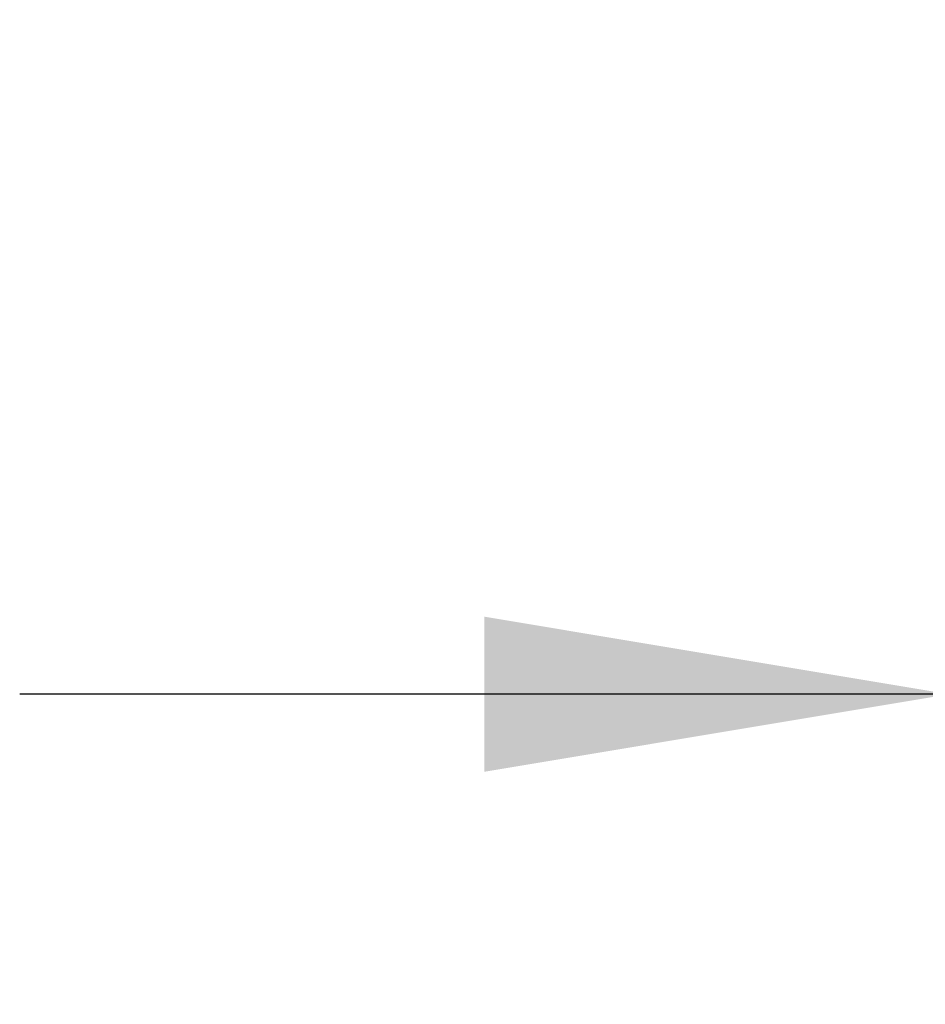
# Model space of a CAD drawing. Header units: millimetres. Extents: x 0 to 420, y 0 to 297.
# Tile 128 of 163: x 293 to 299, y 199 to 205. Entities that reach past the tile are written whole.
import ezdxf

# ---------------------------------------------------------------- set-up
doc = ezdxf.new("R2010")
doc.units = ezdxf.units.MM
doc.layers.add('QUOTE', color=174, linetype='Continuous')
doc.styles.add('SLDTEXTSTYLE3', font='TXT', dxfattribs={"width": 0.75})
doc.dimstyles.new('SLDDIMSTYLE1', dxfattribs={"dimtxt": 3, "dimasz": 3, "dimexe": 0, "dimexo": 0.0625, "dimgap": 0.75, "dimtad": 1, "dimdec": 0, "dimlfac": 35.88954, "dimrnd": 1e-09, "dimzin": 12, "dimdsep": 46, "dimtxsty": 'SLDTEXTSTYLE3', "dimsah": 1, "dimcen": 0.09, "dimadec": 0, "dimazin": 3, "dimtfac": 1, "dimtdec": 3, "dimtmove": 0, "dimatfit": 0, "dimfxl": 0, "dimfrac": 2, "dimtolj": 1, "dimtzin": 12, "dimarcsym": 0})

# ---------------------------------------------------------------- blocks, each defined once
blk = doc.blocks.new('_D_1')
at = {"layer": 'QUOTE'}
for p, q in [((299.0941, 203.0676), (299.0941, 198.7169)), ((317.2052, 203.0676), (317.2052, 198.7169)), ((299.0941, 200.7169), (293.0941, 200.7169)), ((299.0941, 200.7169), (317.2052, 200.7169)), ((317.2052, 200.7169), (323.2052, 200.7169))]:
    blk.add_line(p, q, dxfattribs=at)
for points in [[(299.0941, 200.7169), (296.0941, 201.2169), (296.0941, 200.2169)], [(317.2052, 200.7169), (320.2052, 200.2169), (320.2052, 201.2169)]]:
    blk.add_solid(points, dxfattribs=at)
at = {"layer": 'QUOTE', "insert": (304.8246, 204.5841), "char_height": 3, "attachment_point": 1, "style": 'SLDTEXTSTYLE3'}
blk.add_mtext('650', dxfattribs=at)

msp = doc.modelspace()

# ---------------------------------------------------------------- dimensions: what is measured, and where the dimension line sits
at = {"layer": 'QUOTE'}
dim = msp.add_linear_dim(base=(317.20518, 200.71689), p1=(299.09405, 205.06763), p2=(317.20518, 205.06763), dimstyle='SLDDIMSTYLE1', dxfattribs=at)
dim.commit()
dim.dimension.update_dxf_attribs({"geometry": '_D_1', "text_midpoint": (308.14962, 200.71689), "dimtype": 160})

doc.saveas('drawing.dxf')
